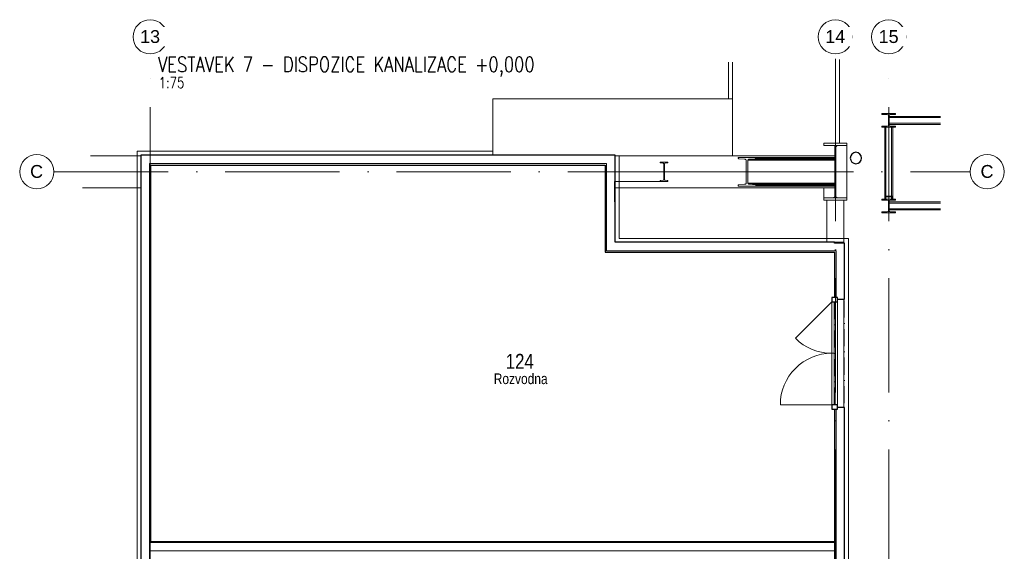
# Model space of a CAD drawing. Header units: millimetres. Extents: x -34728 to 839610, y -480656 to 464976.
# Tile 51 of 69: x 236165 to 253409, y 24411 to 33726. Entities that reach past the tile are written whole.
import ezdxf

# ---------------------------------------------------------------- set-up
doc = ezdxf.new("R2010")
doc.units = ezdxf.units.MM
for name, pattern in [('ČERCHOVANÁ', [25.4, 12.7, -6.35, 0, -6.35]), ('Čerchovaná 20mm', [3000, 2000, -500, 0, -500]), ('Čerchovaná 3mm', [500, 300, -100, 0, -100])]:
    doc.linetypes.add(name, pattern=pattern)
doc.layers.get('0').update_dxf_attribs({"color": 9})
for name, color, linetype, lineweight in [('11542_003_OK-HALA_TaO-1_ET_R01_AciS_2025-04-14_sloupy_dwg', 9, 'Continuous', 9), ('CA_DVERE18', 9, 'Continuous', 9), ('CA_DVERE25', 9, 'Continuous', 9), ('CA_DVERE_NEVHRA1', 9, 'Čerchovaná 3mm', 13), ('CA_OSY', 9, 'ČERCHOVANÁ', 9), ('CA_PODLAHA25', 9, 'Continuous', 13), ('CA_POHHRA25', 9, 'Continuous', 13), ('CA_REZY', 9, 'Continuous', 25), ('CA_TEXT25', 9, 'Continuous', 9), ('CA_TEXT35', 9, 'Continuous', 9), ('SS_HALA_TaO-KCE_VELINU-PRUVLAK', 9, 'Continuous', 9), ('SS_HALA_TaO-LAVKA__8_000m', 9, 'Continuous', 9), ('SS_HALA_TaO-LAVKA__8_000m-PLECH', 9, 'Continuous', 9), ('SS_HALA_TaO-SLOUP', 9, 'Continuous', 9), ('SS_HALA_TaO-SLOUP2', 9, 'Continuous', 9), ('TEXT25', 3, 'Continuous', 25), ('TEXT35', 1, 'Continuous', 35)]:
    doc.layers.add(name, color=color, linetype=linetype, lineweight=lineweight)
doc.styles.add('Arial_1', font='arial.ttf', dxfattribs={"height": 450})
doc.styles.add('Arial_2', font='arial.ttf', dxfattribs={"width": 0.8, "height": 200})
doc.styles.add('Arial_4', font='arial.ttf', dxfattribs={"width": 0.8, "height": 350})
doc.styles.add('ROMANS', font='romans', dxfattribs={"width": 0.8})

# ---------------------------------------------------------------- blocks, each defined once
blk = doc.blocks.new('Kulatý sloup - Průměr 200mm-1736527-PŮDORYS _8_000 _ vestavek V7')
at = {"layer": 'CA_REZY'}
for start, end in [(90, 180), (180, 360), (360, 90)]:
    blk.add_arc((0, 0), 100, start, end, dxfattribs=at)
blk = doc.blocks.new('CZ-Dveře_otočné_dvoukřídlé_OCZ - CZ-Dveře_otočné_dvoukřídlé_1_75x2_7-2446638-PŮDORYS _8_000 _ vestavek V7')
at = {"layer": 'CA_DVERE18'}
for p, q in [((-900, -39), (900, -39)), ((-900, -139), (-264, -775)), ((900, -139), (900, -1039))]:
    blk.add_line(p, q, dxfattribs=at)
for centre, start, end in [((-900, -139), 315, 0), ((900, -139), 180, 270)]:
    blk.add_arc(centre, 900, start, end, dxfattribs=at)
at = {"layer": 'CA_DVERE25', "lineweight": 25}
for p, q in [((-900, -39), (-980, -39)), ((-980, -39), (-980, -139)), ((-980, -139), (-900, -139)), ((-900, -139), (-900, -39)), ((980, -39), (900, -39)), ((900, -39), (900, -139)), ((900, -139), (980, -139)), ((980, -139), (980, -39))]:
    blk.add_line(p, q, dxfattribs=at)
at = {"layer": 'CA_DVERE25'}
for p, q in [((0, -99), (-900, -99)), ((-900, -99), (-900, -139)), ((-900, -139), (0, -139)), ((900, -99), (0, -99)), ((0, -99), (0, -139)), ((0, -139), (0, -99)), ((0, -139), (900, -139)), ((900, -139), (900, -99))]:
    blk.add_line(p, q, dxfattribs=at)
at = {"layer": 'CA_DVERE_NEVHRA1'}
for p, q in [((-925, 81), (925, 81)), ((-900, -81), (900, -81))]:
    blk.add_line(p, q, dxfattribs=at)
blk = doc.blocks.new('Osnova - Bublina osnovy 12mm-4850-PŮDORYS _8_000 _ vestavek V7')
at = {"layer": 'CA_TEXT35'}
blk.add_circle((0, 0), 6, dxfattribs=at)
blk = doc.blocks.new('A$Ceaa222a8')
at = {"layer": '11542_003_OK-HALA_TaO-1_ET_R01_AciS_2025-04-14_sloupy_dwg'}
for p, q in [((13055, 21760), (12815, 21760)), ((12815, 21760), (12815, 21743)), ((12815, 21743), (12909, 21743)), ((12961, 21743), (13055, 21743)), ((13055, 21743), (13055, 21760)), ((12930, 21722), (12930, 21558)), ((12940, 21558), (12940, 21722)), ((12909, 21537), (12815, 21537)), ((12815, 21537), (12815, 21520)), ((12815, 21520), (13055, 21520)), ((13055, 21537), (12961, 21537)), ((13055, 21520), (13055, 21537)), ((12200, 21240), (11800, 21240)), ((11800, 21240), (11800, 21200)), ((12200, 21200), (12200, 21240)), ((11800, 21200), (11990, 21200)), ((11990, 21200), (11990, 20280)), ((12010, 20280), (12010, 21200)), ((12010, 21200), (12200, 21200)), ((9068, 20910), (8931, 20910)), ((8931, 20910), (8931, 20903)), ((8938, 20896), (8983, 20889)), ((8994, 20877), (8994, 20603)), ((9006, 20603), (9006, 20877)), ((9017, 20889), (9062, 20896)), ((9068, 20903), (9068, 20910)), ((10295, 20990), (10295, 20979)), ((10611, 20990), (10295, 20990)), ((10311, 20968), (10411, 20960)), ((10438, 20942), (10438, 20538)), ((10468, 20538), (10468, 20942)), ((10495, 20960), (10595, 20968)), ((10611, 20979), (10611, 20990)), ((8931, 20577), (8931, 20570)), ((8931, 20570), (9068, 20570)), ((8983, 20591), (8938, 20585)), ((9062, 20585), (9017, 20591)), ((9068, 20570), (9068, 20577)), ((10295, 20501), (10295, 20490)), ((10295, 20490), (10611, 20490)), ((10411, 20520), (10311, 20512)), ((10595, 20512), (10495, 20520)), ((10611, 20490), (10611, 20501)), ((11990, 20280), (11800, 20280)), ((11800, 20280), (11800, 20240)), ((11800, 20240), (12200, 20240)), ((12200, 20280), (12010, 20280)), ((12200, 20240), (12200, 20280)), ((13055, 20260), (12815, 20260)), ((12815, 20260), (12815, 20243)), ((12815, 20243), (12909, 20243)), ((12865, 20290), (12865, 20260)), ((12865, 20260), (12873, 20260)), ((12873, 20260), (12873, 20290)), ((12985, 20312), (12885, 20312)), ((12885, 20303), (12985, 20303)), ((12930, 20222), (12930, 20058)), ((12940, 20058), (12940, 20222)), ((12961, 20243), (13055, 20243)), ((12997, 20290), (12997, 20260)), ((12997, 20260), (13005, 20260)), ((13005, 20260), (13005, 20290)), ((13055, 20243), (13055, 20260)), ((12909, 20037), (12815, 20037)), ((12815, 20037), (12815, 20020)), ((12815, 20020), (13055, 20020)), ((13055, 20037), (12961, 20037)), ((13055, 20020), (13055, 20037))]:
    blk.add_line(p, q, dxfattribs=at)
at = {"layer": '11542_003_OK-HALA_TaO-1_ET_R01_AciS_2025-04-14_sloupy_dwg', "flags": 128}
for points in [[(10295, 20979), (10296, 20977), (10296, 20975), (10298, 20973), (10300, 20972), (10302, 20971), (10305, 20970), (10308, 20969), (10311, 20968)], [(10411, 20960), (10417, 20959), (10422, 20958), (10426, 20956), (10430, 20954), (10433, 20951), (10436, 20949), (10437, 20945), (10438, 20942)], [(10468, 20942), (10469, 20945), (10470, 20949), (10473, 20951), (10476, 20954), (10480, 20956), (10484, 20958), (10489, 20959), (10495, 20960)], [(10595, 20968), (10598, 20969), (10601, 20970), (10604, 20971), (10606, 20972), (10608, 20973), (10610, 20975), (10610, 20977), (10611, 20979)], [(10438, 20538), (10437, 20535), (10436, 20532), (10433, 20529), (10430, 20526), (10426, 20524), (10422, 20522), (10417, 20521), (10411, 20520)], [(10495, 20520), (10489, 20521), (10484, 20522), (10480, 20524), (10476, 20526), (10473, 20529), (10470, 20532), (10469, 20535), (10468, 20538)], [(10311, 20512), (10308, 20512), (10305, 20511), (10302, 20510), (10300, 20508), (10298, 20507), (10296, 20505), (10296, 20503), (10295, 20501)], [(10611, 20501), (10610, 20503), (10610, 20505), (10608, 20507), (10606, 20508), (10604, 20510), (10601, 20511), (10598, 20512), (10595, 20512)], [(12885, 20312), (12881, 20312), (12876, 20310), (12872, 20307), (12869, 20304), (12867, 20299), (12865, 20295), (12865, 20290)], [(12873, 20290), (12873, 20293), (12874, 20296), (12876, 20298), (12877, 20300), (12880, 20302), (12882, 20303), (12885, 20303)], [(13005, 20290), (13004, 20295), (13003, 20299), (13001, 20304), (12997, 20307), (12994, 20310), (12989, 20312), (12985, 20312)], [(12985, 20303), (12988, 20303), (12990, 20302), (12992, 20300), (12994, 20298), (12996, 20296), (12997, 20293), (12997, 20290)]]:
    blk.add_lwpolyline(points, dxfattribs=at)
at = {"layer": '11542_003_OK-HALA_TaO-1_ET_R01_AciS_2025-04-14_sloupy_dwg'}
for centre, radius, start, end in [((12909, 21722), 21, 0, 90), ((12961, 21722), 21, 90, 180), ((12909, 21558), 21, 270, 0), ((12961, 21558), 21, 180, 270), ((8939, 20903), 7.3, 180, 262.03), ((8982, 20877), 12.2, 0, 82.03), ((9018, 20877), 12.2, 97.97, 180), ((9061, 20903), 7.3, 277.97, 0), ((8939, 20577), 7.3, 97.97, 180), ((8982, 20603), 12.2, 277.97, 0), ((9018, 20603), 12.2, 180, 262.03), ((9061, 20577), 7.3, 0, 82.03), ((12909, 20222), 21, 0, 90), ((12961, 20222), 21, 90, 180), ((12909, 20058), 21, 270, 0), ((12961, 20058), 21, 180, 270)]:
    blk.add_arc(centre, radius, start, end, dxfattribs=at)
at = {"layer": 'CA_OSY', "linetype": 'Čerchovaná 20mm'}
for p, q in [((0, -1127), (0, 22804)), ((12000, -1127), (12000, 22804)), ((12935, -1127), (12935, 22804))]:
    blk.add_line(p, q, dxfattribs=at)
at = {"layer": 'CA_PODLAHA25'}
for p, q in [((12150, 19503), (11987, 19503)), ((12150, 19490), (12150, 19503)), ((12150, 16608), (12150, 18508))]:
    blk.add_line(p, q, dxfattribs=at)
at = {"layer": 'CA_POHHRA25'}
for p, q in [((-230, 21100), (6000, 21100)), ((-230, 5190), (-230, 21100)), ((-13, 20883), (-13, 13358)), ((7994, 20883), (-13, 20883)), ((7994, 19353), (7994, 20883)), ((8211, 21020), (8211, 19570)), ((8931, 20570), (8131, 20570)), ((8131, 20570), (8131, 20210)), ((8211, 19570), (12230, 19570)), ((12230, 19570), (12230, 1700)), ((12012, 19353), (7994, 19353)), ((12012, 19353), (12012, 18538)), ((12012, 16578), (12012, 9693)), ((-13, 14257), (12, 14257)), ((11987, 14245), (-13, 14245)), ((11987, 14095), (-13, 14095))]:
    blk.add_line(p, q, dxfattribs=at)
at = {"layer": 'CA_REZY'}
for p, q in [((-163, 21033), (-163, 13358)), ((8144, 21033), (-163, 21033)), ((8144, 19503), (8144, 21033)), ((12, 14257), (12, 20858)), ((12, 20858), (7969, 20858)), ((7969, 20858), (7969, 19328)), ((11987, 19503), (8144, 19503)), ((11987, 19490), (11987, 19503)), ((12162, 19490), (11987, 19490)), ((12162, 18508), (12162, 19490)), ((7969, 19328), (11987, 19328)), ((11987, 19328), (11987, 18538)), ((12042, 18508), (12162, 18508)), ((11987, 16578), (11987, 9693)), ((12162, 16608), (12042, 16608)), ((12162, 9693), (12162, 16608)), ((11987, 14257), (12, 14257))]:
    blk.add_line(p, q, dxfattribs=at)
at = {"layer": 'SS_HALA_TaO-KCE_VELINU-PRUVLAK'}
for p, q in [((-163, 21020), (-1046, 21020)), ((-163, 20740), (-733, 20740)), ((-163, 20740), (-733, 20740)), ((8994, 20740), (8144, 20740)), ((8994, 20740), (8144, 20740)), ((10438, 20740), (9006, 20740)), ((10438, 20740), (9006, 20740)), ((-163, 20460), (-1187, 20460)), ((11990, 20460), (8144, 20460)), ((11850, 20240), (11850, 19503)), ((12150, 19503), (12150, 20240))]:
    blk.add_line(p, q, dxfattribs=at)
at = {"layer": 'SS_HALA_TaO-LAVKA__8_000m'}
for p, q in [((10130, 22660), (10130, 22020)), ((12070, 22708), (12070, 21240))]:
    blk.add_line(p, q, dxfattribs=at)
at = {"layer": 'SS_HALA_TaO-LAVKA__8_000m-PLECH'}
for p, q in [((10200, 21020), (10200, 22660)), ((12000, 22719), (12000, 21240)), ((6000, 22020), (10200, 22020)), ((6000, 21033), (6000, 22020)), ((10200, 22020), (10200, 21020)), ((10200, 21020), (8144, 21020)), ((11990, 21020), (10200, 21020))]:
    blk.add_line(p, q, dxfattribs=at)
at = {"layer": 'SS_HALA_TaO-SLOUP'}
for p, q in [((12010, 21179), (12030, 21199)), ((12030, 21199), (12200, 21199)), ((12200, 21199), (12200, 20281)), ((10468, 20942), (11990, 20942)), ((10495, 20960), (11990, 20960)), ((11990, 20968), (10595, 20968)), ((10611, 20990), (11990, 20990)), ((10611, 20979), (11990, 20979)), ((10468, 20538), (11990, 20538)), ((10495, 20520), (11990, 20520)), ((10595, 20512), (11990, 20512)), ((10611, 20501), (11990, 20501)), ((10611, 20490), (11990, 20490)), ((11800, 20281), (11800, 20460)), ((11970, 20281), (11800, 20281)), ((11990, 20301), (11970, 20281)), ((12030, 20281), (12010, 20301)), ((12200, 20281), (12030, 20281))]:
    blk.add_line(p, q, dxfattribs=at)
at = {"layer": 'SS_HALA_TaO-SLOUP2'}
for p, q in [((13840, 21710), (12940, 21710)), ((12940, 21710), (13840, 21710)), ((12940, 21690), (13840, 21690)), ((12940, 21590), (13840, 21590)), ((12940, 21570), (13840, 21570)), ((12940, 21570), (13840, 21570)), ((12865, 21520), (12865, 20290)), ((12865, 21520), (12865, 20290)), ((12885, 21520), (12885, 20312)), ((12985, 21520), (12985, 20312)), ((13005, 20290), (13005, 21520)), ((13005, 20290), (13005, 21520)), ((12885, 20303), (12885, 20260)), ((13840, 20210), (12940, 20210)), ((13840, 20210), (12940, 20210)), ((13840, 20190), (12940, 20190)), ((12985, 20303), (12985, 20260)), ((12940, 20090), (13840, 20090)), ((12940, 20070), (13840, 20070)), ((13840, 20070), (12940, 20070))]:
    blk.add_line(p, q, dxfattribs=at)
at = {"layer": 'CA_DVERE_NEVHRA1', "rotation": 270}
blk.add_blockref('CZ-Dveře_otočné_dvoukřídlé_OCZ - CZ-Dveře_otočné_dvoukřídlé_1_75x2_7-2446638-PŮDORYS _8_000 _ vestavek V7', (12075, 17558), dxfattribs=at)
at = {"layer": 'CA_REZY'}
blk.add_blockref('Kulatý sloup - Průměr 200mm-1736527-PŮDORYS _8_000 _ vestavek V7', (12360, 20980), dxfattribs=at)
at = {"layer": 'CA_TEXT35', "xscale": 49.99999999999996, "yscale": 49.99999999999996, "zscale": 49.99999999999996}
for p in [(0, 23104), (12000, 23104), (12935, 23104)]:
    blk.add_blockref('Osnova - Bublina osnovy 12mm-4850-PŮDORYS _8_000 _ vestavek V7', p, dxfattribs=at)
at = {"layer": 'CA_TEXT35', "xscale": 49.99999999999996, "yscale": 49.99999999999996, "zscale": 49.99999999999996, "rotation": 270}
for p in [(-1985, 20740), (14659, 20740)]:
    blk.add_blockref('Osnova - Bublina osnovy 12mm-4850-PŮDORYS _8_000 _ vestavek V7', p, dxfattribs=at)
at = {"layer": 'CA_TEXT25', "attachment_point": 1}
for s, insert, char_height, width, style in [('124', (6228, 17549), 262.5, 606.08, 'Arial_4'), ('Rozvodna', (6017, 17206), 187.5, 1130.38, 'Arial_2')]:
    blk.add_mtext(s, dxfattribs=dict(at, insert=insert, char_height=char_height, width=width, style=style))
at = {"layer": 'CA_TEXT35', "char_height": 225, "attachment_point": 1, "style": 'Arial_1', "bg_fill": 3, "box_fill_scale": 1.25, "bg_fill_color": 256, "bg_fill_true_color": 13158600, "bg_fill_transparency": 0}
for s, insert, width in [('13', (-177, 23221), 424.89), ('14', (11823, 23221), 424.89), ('15', (12758, 23221), 424.89), ('\\fArial|b0|i0|c238|p34|;C', (-2103, 20858), 276.58), ('\\fArial|b0|i0|c238|p34|;C', (14542, 20858), 276.58)]:
    blk.add_mtext(s, dxfattribs=dict(at, insert=insert, width=width))
at = {"layer": 'CA_OSY', "linetype": 'Čerchovaná 20mm'}
blk.add_line((-1685, 20740), (14359, 20740), dxfattribs=at)

msp = doc.modelspace()

# ---------------------------------------------------------------- texts
at = {"layer": 'TEXT25', "style": 'ROMANS', "width": 0.8}
msp.add_text('1:75', height=187.5, dxfattribs=at).set_placement((238599.74, 32529.08))
at = {"layer": 'TEXT35', "color": 4, "style": 'ROMANS', "width": 0.8}
msp.add_text('VESTAVEK 7 - DISPOZICE KANALIZACE +0,000', height=262.5, dxfattribs=at).set_placement((238586.91, 32812.32))

# ---------------------------------------------------------------- next in the draw order: block references
at = {"color": 220, "lineweight": 35}
msp.add_blockref('A$Ceaa222a8', (238450.47, 10322.02), dxfattribs=at)

doc.saveas('drawing.dxf')
